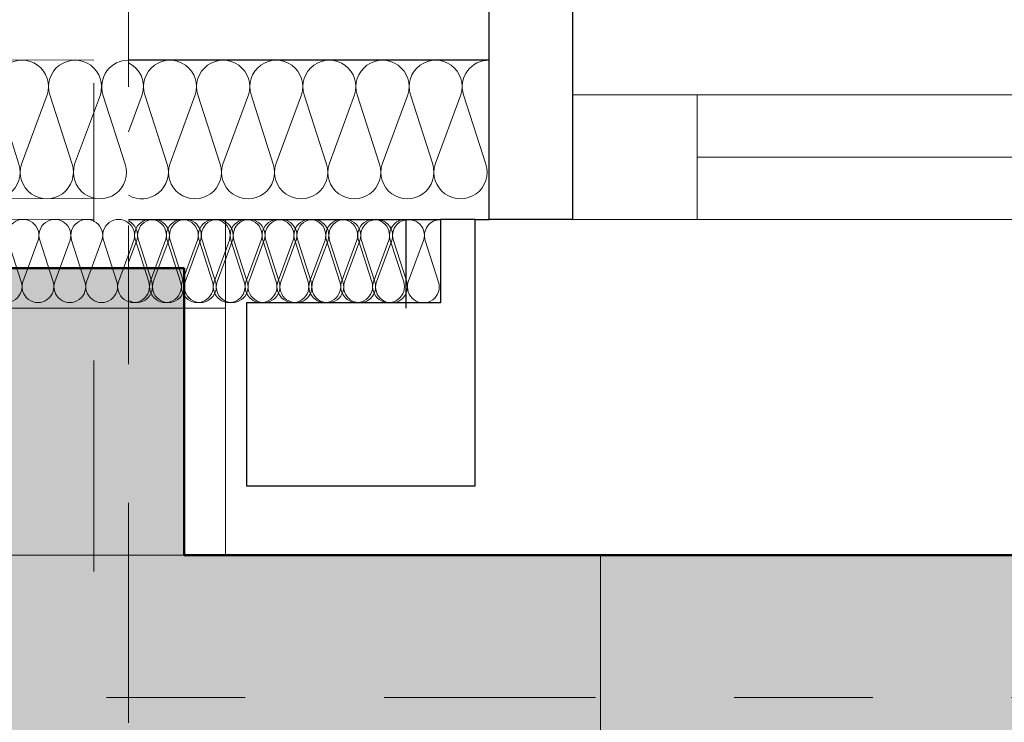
# Model space of a CAD drawing. Header units: metres. Extents: x -180 to 4, y -50 to 6.
# Tile 37 of 44: x -175.499 to -174.79, y -12.415 to -11.908. Entities that reach past the tile are written whole.
import ezdxf

# ---------------------------------------------------------------- set-up
doc = ezdxf.new("R2010")
doc.units = ezdxf.units.M
doc.header["$LTSCALE"] = 0.05
doc.header["$PDMODE"] = 1
doc.header["$PDSIZE"] = -2
for name, pattern in [('ISO-10 Strichpunktlinie', [4.699, 3.048, -0.762, 0.127, -0.762]), ('Linienart-34', [4.233, 2.116, -2.117]), ('Linienart-53', [5.291531, 3.175, -1.058062, 0.352704, -0.705764])]:
    doc.linetypes.add(name, pattern=pattern)
doc.layers.get('0').update_dxf_attribs({"lineweight": 25})
for name, color, linetype, lineweight, true_color in [('30 -33 Aussenwände- 7 Fassade_ Elemente', 7, 'Continuous', 9, 0x00aacc), ('30 -34 Innenwände- 6 Elemente', 7, 'Continuous', 9, 0xff6633), ('30 -36 Dächer- 4 Dachbekleidungen', 7, 'Continuous', 9, 0xccccff), ('70 -72 Beschriftung- 1 Beschriftung allgemein', 7, 'Continuous', 9, 0xff6633), ('70 -72 Beschriftung- 7 Detailverweise Linie', 7, 'Continuous', 9, 0x00dd00), ('70 -75 Raumstempel- 1 Raumstempel', 1, 'Continuous', 50, 0xff0000), ('70 -76 Bemaßung- 2 Allgemein', 7, 'Continuous', 5, 0x6666cc), ('CW-Unsichtbar', 7, 'Continuous', 9, 0x599559)]:
    doc.layers.add(name, color=color, linetype=linetype, lineweight=lineweight, true_color=true_color)
for name, color, linetype, lineweight in [('60- 61 allgemeine Ausstattung- 4 Terrassen', 7, 'Continuous', 9), ('70 -71 Achsen- 1 Gebäudeachsen', 7, 'Linienart-53', 18), ('Keine', 7, 'Continuous', 9)]:
    doc.layers.add(name, color=color, linetype=linetype, lineweight=lineweight)
doc.styles.add('Arial', font='arial.ttf')
doc.dimstyles.new('k+k 1_50', dxfattribs={"dimtxt": 0.160649, "dimasz": 0.05302, "dimexe": 0.05, "dimexo": 0.15, "dimgap": 0.01, "dimtad": 1, "dimdec": 3, "dimtxsty": 'Arial', "dimblk": 'VW_SLASH', "dimblk1": 'VW_SLASH', "dimblk2": 'VW_SLASH', "dimcen": 0, "dimdle": 0.05, "dimadec": 3, "dimazin": 0, "dimtfac": 0.75, "dimtdec": 3, "dimtix": 1, "dimtmove": 0, "dimatfit": 0, "dimldrblk": 'VW_SLASH-1', "dimfxl": 0.125, "dimfxlon": 1, "dimfrac": 2, "dimtolj": 1, "dimarcsym": 0})
doc.dimstyles.new('k+k_klein', dxfattribs={"dimtxt": 0.160649, "dimasz": 0.05302, "dimexe": 0.05, "dimexo": 0.15, "dimgap": 0.005, "dimtad": 1, "dimdec": 3, "dimtxsty": 'Arial', "dimblk": 'VW_SLASH-2', "dimblk1": 'VW_SLASH-2', "dimblk2": 'VW_SLASH-2', "dimcen": 0, "dimdle": 0.025, "dimadec": 3, "dimazin": 0, "dimtfac": 0.75, "dimtdec": 3, "dimtix": 1, "dimtmove": 0, "dimatfit": 0, "dimldrblk": 'VW_FILLEDARROW', "dimfxl": 0.1, "dimfxlon": 1, "dimfrac": 2, "dimtolj": 1, "dimarcsym": 0})

# ---------------------------------------------------------------- blocks, each defined once
blk = doc.blocks.new('Gruppe-621')
at = {"color": 255, "linetype": 'Continuous', "lineweight": 9, "transparency": 33554687}
blk.add_wipeout([(-1.1, 0.035), (-1.1, -0.225), (1.1, -0.225), (1.1, 0.035)], dxfattribs=at).dxf.layer = '30 -33 Aussenwände- 7 Fassade_ Elemente'
at = {"layer": '30 -33 Aussenwände- 7 Fassade_ Elemente', "color": 7, "linetype": 'Continuous', "lineweight": 9, "transparency": 33554687, "flags": 128}
blk.add_lwpolyline([(-1.1, 0.035), (-1.1, -0.225), (1.1, -0.225), (1.1, 0.035)], dxfattribs=at)
blk = doc.blocks.new('Gruppe-622')
at = {"color": 255, "linetype": 'Continuous', "lineweight": 9, "transparency": 33554687}
blk.add_wipeout([(-1.1, 0.125), (-1.1, 0.225), (1.1, 0.225), (1.1, 0.125)], dxfattribs=at).dxf.layer = '30 -33 Aussenwände- 7 Fassade_ Elemente'
at = {"layer": '30 -33 Aussenwände- 7 Fassade_ Elemente', "color": 7, "linetype": 'Continuous', "lineweight": 9, "transparency": 33554687, "flags": 128}
blk.add_lwpolyline([(-1.1, 0.125), (-1.1, 0.225), (1.1, 0.225), (1.1, 0.125)], dxfattribs=at)
blk = doc.blocks.new('Gruppe-623')
at = {"color": 255, "linetype": 'Continuous', "lineweight": 5, "transparency": 33554687}
blk.add_wipeout([(-1.02, 0.1075), (-1.02, 0.125), (1.02, 0.125), (1.02, 0.1075)], dxfattribs=at).dxf.layer = '30 -33 Aussenwände- 7 Fassade_ Elemente'
blk = doc.blocks.new('Gruppe-624')
at = {"layer": '30 -33 Aussenwände- 7 Fassade_ Elemente', "color": 7, "linetype": 'Continuous', "lineweight": 9, "transparency": 33554687}
blk.add_line((-1.02, 0.125), (1.02, 0.125), dxfattribs=at)
at = {"color": 255, "linetype": 'Continuous', "lineweight": 9, "transparency": 33554687}
blk.add_wipeout([(-1.02, 0.125), (1.02, 0.125), (1.02, 0.035), (-1.02, 0.035)], dxfattribs=at).dxf.layer = '30 -33 Aussenwände- 7 Fassade_ Elemente'
at = {"layer": '30 -33 Aussenwände- 7 Fassade_ Elemente', "color": 7, "linetype": 'Continuous', "lineweight": 9, "transparency": 33554687}
blk.add_line((1.02, 0.08), (-1.02, 0.08), dxfattribs=at)
at = {"layer": '30 -33 Aussenwände- 7 Fassade_ Elemente', "color": 7, "linetype": 'Continuous', "lineweight": 9, "transparency": 33554687, "flags": 128}
blk.add_lwpolyline([(-1.02, 0.125), (1.02, 0.125), (1.02, 0.035), (-1.02, 0.035)], close=True, dxfattribs=at)
blk = doc.blocks.new('Gruppe-625')
at = {"color": 255, "linetype": 'Continuous', "lineweight": 9, "transparency": 33554687}
blk.add_wipeout([(1.1, 0.125), (1.02, 0.125), (1.02, 0.035), (1.1, 0.035)], dxfattribs=at).dxf.layer = '30 -33 Aussenwände- 7 Fassade_ Elemente'
at = {"layer": '30 -33 Aussenwände- 7 Fassade_ Elemente', "color": 7, "linetype": 'Continuous', "lineweight": 9, "transparency": 33554687}
for p, q in [((1.02, 0.035), (1.02, 0.125)), ((1.1, 0.035), (1.1, 0.125))]:
    blk.add_line(p, q, dxfattribs=at)
at = {"layer": '30 -33 Aussenwände- 7 Fassade_ Elemente', "color": 7, "linetype": 'Continuous', "lineweight": 9, "transparency": 33554687, "flags": 128}
blk.add_lwpolyline([(1.1, 0.125), (1.02, 0.125), (1.02, 0.035), (1.1, 0.035)], close=True, dxfattribs=at)
blk = doc.blocks.new('Gruppe-626')
at = {"layer": '30 -33 Aussenwände- 7 Fassade_ Elemente', "color": 7, "transparency": 33554687}
for name in ['Gruppe-622', 'Gruppe-621']:
    blk.add_blockref(name, (0, 0), dxfattribs=at)
blk.add_blockref('Gruppe-623', (0, 0), dxfattribs=at)
blk.add_blockref('Gruppe-624', (0, 0), dxfattribs=at)
blk.add_blockref('Gruppe-625', (0, 0), dxfattribs=at)
blk = doc.blocks.new('Fenster (2D)-13')
at = {"layer": 'CW-Unsichtbar', "linetype": 'Continuous', "lineweight": 5, "transparency": 33554687}
blk.add_point((1.1, 0), dxfattribs=at)
at = {"layer": '30 -33 Aussenwände- 7 Fassade_ Elemente', "color": 0, "flags": 1}
for tag in ['instanceID', 'IFC_UUID']:
    blk.add_attdef(tag, (-175.06433, -12.15204), '', height=0.00018, dxfattribs=at)
at = {"layer": '30 -33 Aussenwände- 7 Fassade_ Elemente', "color": 7, "transparency": 33554687}
blk.add_blockref('Gruppe-626', (0, 0), dxfattribs=at)
blk = doc.blocks.new('Gruppe-668')
at = {"color": 255}
blk.add_wipeout([(-172.85267, -12.05204), (-175.076, -12.05204), (-175.076, -11.96204), (-172.85267, -11.96204)], dxfattribs=at).dxf.layer = '30 -33 Aussenwände- 7 Fassade_ Elemente'
at = {"layer": '30 -33 Aussenwände- 7 Fassade_ Elemente', "flags": 128}
blk.add_lwpolyline([(-172.85267, -12.05204), (-175.076, -12.05204), (-175.076, -11.96204), (-172.85267, -11.96204)], close=True, dxfattribs=at)
at = {"color": 255, "lineweight": 18}
blk.add_wipeout([(-175.011, -12.05204), (-175.101, -12.05204), (-175.101, -11.96204), (-175.011, -11.96204)], dxfattribs=at).dxf.layer = '30 -33 Aussenwände- 7 Fassade_ Elemente'
at = {"layer": '30 -33 Aussenwände- 7 Fassade_ Elemente', "lineweight": 18}
blk.add_line((-172.911, -12.00704), (-175.011, -12.00704), dxfattribs=at)
at = {"layer": '30 -33 Aussenwände- 7 Fassade_ Elemente', "lineweight": 18, "flags": 128}
blk.add_lwpolyline([(-175.011, -12.05204), (-175.101, -12.05204), (-175.101, -11.96204), (-175.011, -11.96204)], close=True, dxfattribs=at)
blk = doc.blocks.new('Gruppe-670')
at = {"layer": '30 -33 Aussenwände- 7 Fassade_ Elemente', "lineweight": 9, "transparency": 33554687, "flags": 128}
for points in [[(0.1015, -4.04974, 0.324435), (0.12286, -4.04276, 0.324435), (0.12286, -4.02029, 0.324435), (0.1015, -4.01331), (0.0515, -4.02938, -0.324488), (0.03014, -4.0224, -0.324488), (0.03014, -3.99993, -0.324488), (0.0515, -3.99295), (0.1015, -4.01143, 0.324435), (0.12286, -4.00445, 0.324435), (0.12286, -3.98199, 0.324435), (0.1015, -3.97501), (0.0515, -3.99108, -0.324488), (0.03014, -3.9841, -0.324488), (0.03014, -3.96163, -0.324488), (0.0515, -3.95465), (0.1015, -3.97313, 0.324435), (0.12286, -3.96615, 0.324435), (0.12286, -3.94368, 0.324435), (0.1015, -3.9367), (0.0515, -3.95277, -0.686211), (0.02905, -3.925)], [(0.12456, -3.925, -0.373185), (0.1015, -3.93483), (0.07491, -3.925)], [(0.1015, -4.16464, 1.372583), (0.1015, -4.12822), (0.0515, -4.14429, -1.372995), (0.0515, -4.10786), (0.1015, -4.12634, 1.372583), (0.1015, -4.08991), (0.0515, -4.10598, -1.372995), (0.0515, -4.06956), (0.1015, -4.08804, 1.372583), (0.1015, -4.05161), (0.0515, -4.06768, -1.372995), (0.0515, -4.03125), (0.1015, -4.04974, 1.372583), (0.1015, -4.01331), (0.0515, -4.02938, -1.372995), (0.0515, -3.99295), (0.1015, -4.01143, 1.372583), (0.1015, -3.97501), (0.0515, -3.99108, -1.372995), (0.0515, -3.95465)], [(0.1265, -4.185, 0.513088), (0.1015, -4.16652), (0.0515, -4.18259, -1.372995), (0.0515, -4.14616), (0.1015, -4.16464, 1.372583), (0.1015, -4.12822), (0.0515, -4.14429, -1.372995), (0.0515, -4.10786), (0.1015, -4.12634, 1.372583), (0.1015, -4.08991)]]:
    blk.add_lwpolyline(points, format="xyb", dxfattribs=at)
blk = doc.blocks.new('Gruppe-671')
at = {"layer": '30 -33 Aussenwände- 7 Fassade_ Elemente', "transparency": 33554687}
blk.add_blockref('Gruppe-670', (0, 0), dxfattribs=at)
blk = doc.blocks.new('Dämmung-21')
at = {"layer": '30 -33 Aussenwände- 7 Fassade_ Elemente', "color": 7, "transparency": 33554687}
blk.add_blockref('Gruppe-671', (0, 0), dxfattribs=at)
at = {"layer": '30 -33 Aussenwände- 7 Fassade_ Elemente', "color": 0, "flags": 1}
for tag in ['instanceID', 'prm0_value', 'prm1_value', 'prm2_value', 'prm3_value', 'prm4_value', 'prm5_value', 'prm6_value', 'IFC_UUID', 'prm0_name', 'prm0_type', 'prm2_name', 'prm2_type', 'prm3_name', 'prm3_type', 'prm6_name', 'prm6_type', 'prm1_name', 'prm1_type', 'prm4_name', 'prm4_type', 'prm5_name', 'prm5_type']:
    blk.add_attdef(tag, (-175.421, -12.05929), '', height=0.00018, dxfattribs=at)
blk = doc.blocks.new('Gruppe-673')
at = {"layer": '30 -33 Aussenwände- 7 Fassade_ Elemente', "lineweight": 9, "transparency": 33554687, "flags": 128}
for points in [[(0.07161, -3.99989, 0.324435), (0.08443, -3.99572, 0.324435), (0.08444, -3.98223, 0.324435), (0.07163, -3.97804), (0.04162, -3.98766, -0.324488), (0.02881, -3.98346, -0.324488), (0.02882, -3.96998, -0.324488), (0.04164, -3.9658), (0.07163, -3.97691, 0.324435), (0.08445, -3.97273, 0.324435), (0.08446, -3.95925, 0.324435), (0.07165, -3.95506), (0.04164, -3.96467, -0.324488), (0.02883, -3.96048, -0.324488), (0.02884, -3.94699, -0.324488), (0.04166, -3.94282), (0.07165, -3.95393, 0.324435), (0.08447, -3.94975, 0.324435), (0.08448, -3.93627, 0.324435), (0.07167, -3.93207), (0.04166, -3.94169, -0.688254), (0.02823, -3.92496)], [(0.08554, -3.92501, -0.374705), (0.07167, -3.93095), (0.05557, -3.92498)], [(0.07151, -4.13778, 1.372583), (0.07153, -4.11593), (0.04152, -4.12554, -1.372995), (0.04154, -4.10369), (0.07153, -4.1148, 1.372583), (0.07154, -4.09294), (0.04154, -4.10256, -1.372995), (0.04155, -4.08071), (0.07154, -4.09182, 1.372583), (0.07156, -4.06996), (0.04155, -4.07958, -1.372995), (0.04157, -4.05773), (0.07156, -4.06884, 1.372583), (0.07158, -4.04698), (0.04157, -4.0566, -1.372995), (0.04159, -4.03474), (0.07158, -4.04586, 1.372583), (0.0716, -4.024), (0.04159, -4.03362, -1.372995), (0.04161, -4.01176), (0.0716, -4.02287, 1.372583), (0.07161, -4.00102), (0.04161, -4.01064, -1.372995), (0.04162, -3.98878), (0.07161, -3.99989, 1.372583), (0.07163, -3.97804), (0.04162, -3.98766, -1.372995), (0.04164, -3.9658), (0.07163, -3.97691, 1.372583), (0.07165, -3.95506), (0.04164, -3.96467, -1.372995), (0.04166, -3.94282)], [(0.0865, -4.15001, 0.513088), (0.07151, -4.13891), (0.0415, -4.14853, -1.372995), (0.04152, -4.12667), (0.07151, -4.13778, 1.372583), (0.07153, -4.11593), (0.04152, -4.12554, -1.372995), (0.04154, -4.10369), (0.07153, -4.1148, 1.372583), (0.07154, -4.09294)]]:
    blk.add_lwpolyline(points, format="xyb", dxfattribs=at)
blk = doc.blocks.new('Gruppe-674')
at = {"layer": '30 -33 Aussenwände- 7 Fassade_ Elemente', "transparency": 33554687}
blk.add_blockref('Gruppe-673', (0, 0), dxfattribs=at)
blk = doc.blocks.new('Dämmung-22')
at = {"layer": '30 -33 Aussenwände- 7 Fassade_ Elemente', "color": 7, "transparency": 33554687}
blk.add_blockref('Gruppe-674', (0, 0), dxfattribs=at)
at = {"layer": '30 -33 Aussenwände- 7 Fassade_ Elemente', "color": 0, "flags": 1}
for tag in ['prm0_value', 'prm1_value', 'prm2_value', 'prm3_value', 'prm4_value', 'prm5_value', 'prm6_value', 'instanceID', 'prm0_name', 'prm0_type', 'prm2_name', 'prm2_type', 'prm3_name', 'prm3_type', 'prm6_name', 'prm6_type', 'prm1_name', 'prm1_type', 'prm4_name', 'prm4_type', 'prm5_name', 'prm5_type', 'IFC_UUID']:
    blk.add_attdef(tag, (-175.42104, -12.12549), '', height=0.00018, dxfattribs=at)
blk = doc.blocks.new('Gruppe-681')
at = {"layer": '30 -33 Aussenwände- 7 Fassade_ Elemente', "rotation": 180}
blk.add_blockref('Fenster (2D)-13', (-173.96433, -11.92704), dxfattribs=at)
at = {"color": 255}
blk.add_wipeout([(-167.821, -12.29404), (-175.421, -12.29404), (-175.421, -11.49704), (-167.821, -11.49704)], dxfattribs=at).dxf.layer = '30 -33 Aussenwände- 7 Fassade_ Elemente'
blk.add_wipeout([(-168.081, -12.05204), (-168.081, -11.49704), (-175.161, -11.49704), (-175.161, -12.05204), (-175.351, -12.05204), (-175.351, -12.29404), (-167.891, -12.29404), (-167.891, -12.05204)], dxfattribs=at).dxf.layer = '30 -33 Aussenwände- 7 Fassade_ Elemente'
at = {"layer": '30 -33 Aussenwände- 7 Fassade_ Elemente', "flags": 128}
blk.add_lwpolyline([(-175.161, -11.49704), (-175.161, -12.05204), (-175.351, -12.05204), (-175.351, -12.29404)], dxfattribs=at)
at = {"layer": '30 -33 Aussenwände- 7 Fassade_ Elemente', "color": 7}
blk.add_blockref('Gruppe-668', (0, 0), dxfattribs=at)
at = {"color": 255, "lineweight": 25}
blk.add_wipeout([(-175.161, -11.71204), (-175.101, -11.71204), (-175.101, -12.05204), (-175.161, -12.05204)], dxfattribs=at).dxf.layer = '30 -33 Aussenwände- 7 Fassade_ Elemente'
at = {"layer": '30 -33 Aussenwände- 7 Fassade_ Elemente', "lineweight": 25, "flags": 128}
blk.add_lwpolyline([(-175.161, -11.71204), (-175.101, -11.71204), (-175.101, -12.05204), (-175.161, -12.05204)], close=True, dxfattribs=at)
at = {"color": 255, "lineweight": 25}
blk.add_wipeout([(-175.421, -12.05204), (-175.161, -12.05204), (-175.161, -11.93704), (-175.421, -11.93704)], dxfattribs=at).dxf.layer = '30 -33 Aussenwände- 7 Fassade_ Elemente'
at = {"layer": '30 -33 Aussenwände- 7 Fassade_ Elemente', "lineweight": 25, "flags": 128}
blk.add_lwpolyline([(-175.421, -12.05204), (-175.161, -12.05204), (-175.161, -11.93704), (-175.421, -11.93704)], dxfattribs=at)
at = {"layer": '30 -33 Aussenwände- 7 Fassade_ Elemente', "rotation": 90}
blk.add_blockref('Dämmung-21', (-179.346, -12.06354), dxfattribs=at)
at = {"color": 255, "lineweight": 25}
blk.add_wipeout([(-175.196, -12.05204), (-175.196, -12.11204), (-175.336, -12.11204), (-175.336, -12.24404), (-175.171, -12.24404), (-175.171, -12.05204)], dxfattribs=at).dxf.layer = '30 -33 Aussenwände- 7 Fassade_ Elemente'
at = {"layer": '30 -33 Aussenwände- 7 Fassade_ Elemente', "lineweight": 25, "flags": 128}
blk.add_lwpolyline([(-175.196, -12.05204), (-175.196, -12.11204), (-175.336, -12.11204), (-175.336, -12.24404), (-175.171, -12.24404), (-175.171, -12.05204)], close=True, dxfattribs=at)
at = {"layer": '30 -33 Aussenwände- 7 Fassade_ Elemente', "rotation": 90}
blk.add_blockref('Dämmung-22', (-179.346, -12.13856), dxfattribs=at)
blk = doc.blocks.new('Gruppe-686')
at = {"layer": '30 -33 Aussenwände- 7 Fassade_ Elemente', "lineweight": 9, "transparency": 33554687, "flags": 128}
for points in [[(0.10156, -4.06541, 0.324435), (0.12292, -4.05844, 0.324435), (0.12293, -4.03598, 0.324435), (0.10158, -4.02898), (0.05157, -4.04501, -0.324488), (0.03021, -4.03802, -0.324488), (0.03023, -4.01554, -0.324488), (0.0516, -4.00858), (0.10158, -4.0271, 0.324435), (0.12295, -4.02014, 0.324435), (0.12296, -3.99767, 0.324435), (0.10161, -3.99068), (0.0516, -4.00671, -0.324488), (0.03024, -3.99971, -0.324488), (0.03026, -3.97724, -0.324488), (0.05163, -3.97028), (0.10161, -3.9888, 0.324435), (0.12297, -3.98184, 0.324435), (0.12299, -3.95937, 0.324435), (0.10164, -3.95237), (0.05163, -3.9684, -0.324488), (0.03027, -3.96141, -0.324488), (0.03029, -3.93894, -0.324488), (0.05166, -3.93198), (0.10164, -3.9505, 0.695025), (0.12387, -3.92235)], [(0.07597, -3.92231), (0.05166, -3.9301, -0.339144), (0.02973, -3.92227)], [(0.1015, -4.14201, 1.372583), (0.10152, -4.10558), (0.05151, -4.12162, -1.372995), (0.05154, -4.08519), (0.10153, -4.10371, 1.372583), (0.10155, -4.06728), (0.05154, -4.08331, -1.372995), (0.05157, -4.04689), (0.10156, -4.06541, 1.372583), (0.10158, -4.02898), (0.05157, -4.04501, -1.372995), (0.0516, -4.00858), (0.10158, -4.0271, 1.372583), (0.10161, -3.99068), (0.0516, -4.00671, -1.372995), (0.05163, -3.97028)], [(0.12648, -4.16239, 0.513088), (0.10149, -4.14389), (0.05148, -4.15992, -1.372995), (0.05151, -4.12349), (0.1015, -4.14201, 1.372583), (0.10152, -4.10558), (0.05151, -4.12162, -1.372995), (0.05154, -4.08519), (0.10153, -4.10371, 1.372583), (0.10155, -4.06728)]]:
    blk.add_lwpolyline(points, format="xyb", dxfattribs=at)
blk = doc.blocks.new('Gruppe-687')
at = {"layer": '30 -33 Aussenwände- 7 Fassade_ Elemente', "transparency": 33554687}
blk.add_blockref('Gruppe-686', (0, 0), dxfattribs=at)
blk = doc.blocks.new('Dämmung-26')
at = {"layer": '30 -33 Aussenwände- 7 Fassade_ Elemente', "color": 7, "transparency": 33554687}
blk.add_blockref('Gruppe-687', (0, 0), dxfattribs=at)
at = {"layer": '30 -33 Aussenwände- 7 Fassade_ Elemente', "color": 0, "flags": 1}
for tag in ['instanceID', 'prm0_value', 'prm1_value', 'prm2_value', 'prm3_value', 'prm4_value', 'prm5_value', 'prm6_value', 'IFC_UUID', 'prm0_name', 'prm0_type', 'prm1_name', 'prm1_type', 'prm2_name', 'prm2_type', 'prm3_name', 'prm3_type', 'prm4_name', 'prm4_type', 'prm5_name', 'prm5_type', 'prm6_name', 'prm6_type']:
    blk.add_attdef(tag, (-175.66108, -12.04147), '', height=0.00018, dxfattribs=at)
blk = doc.blocks.new('Gruppe-692')
at = {"layer": '30 -33 Aussenwände- 7 Fassade_ Elemente', "lineweight": 9, "transparency": 33554687, "flags": 128}
for points in [[(0.0715, -3.75641, 0.324435), (0.08431, -3.75223, 0.324435), (0.08431, -3.73875, 0.324435), (0.0715, -3.73456), (0.0415, -3.7442, -0.324488), (0.02868, -3.74001, -0.324488), (0.02868, -3.72653, -0.324488), (0.0415, -3.72234), (0.0715, -3.73343, 0.324435), (0.08431, -3.72925, 0.324435), (0.08431, -3.71576, 0.324435), (0.0715, -3.71158), (0.0415, -3.72122, -0.324488), (0.02868, -3.71703, -0.324488), (0.02868, -3.70355, -0.324488), (0.0415, -3.69936), (0.0715, -3.71045, 0.324435), (0.08431, -3.70626, 0.324435), (0.08431, -3.69278, 0.324435), (0.0715, -3.6886), (0.0415, -3.69824, -0.657726), (0.02761, -3.68237)], [(0.08491, -3.68237, -0.350876), (0.0715, -3.68747), (0.05771, -3.68237)], [(0.0715, -4.28499, 1.372583), (0.0715, -4.26314), (0.0415, -4.27278, -1.372995), (0.0415, -4.25092), (0.0715, -4.26201, 1.372583), (0.0715, -4.24015), (0.0415, -4.2498, -1.372995), (0.0415, -4.22794), (0.0715, -4.23903, 1.372583), (0.0715, -4.21717), (0.0415, -4.22681, -1.372995), (0.0415, -4.20496), (0.0715, -4.21605, 1.372583), (0.0715, -4.19419), (0.0415, -4.20383, -1.372995), (0.0415, -4.18198), (0.0715, -4.19307, 1.372583), (0.0715, -4.17121), (0.0415, -4.18085, -1.372995), (0.0415, -4.15899), (0.0715, -4.17008, 1.372583), (0.0715, -4.14823), (0.0415, -4.15787, -1.372995), (0.0415, -4.13601), (0.0715, -4.1471, 1.372583), (0.0715, -4.12525), (0.0415, -4.13489, -1.372995), (0.0415, -4.11303), (0.0715, -4.12412, 1.372583), (0.0715, -4.10226), (0.0415, -4.11191, -1.372995), (0.0415, -4.09005), (0.0715, -4.10114, 1.372583), (0.0715, -4.07928), (0.0415, -4.08892, -1.372995), (0.0415, -4.06707), (0.0715, -4.07816, 1.372583), (0.0715, -4.0563), (0.0415, -4.06594, -1.372995), (0.0415, -4.04409), (0.0715, -4.05518, 1.372583), (0.0715, -4.03332), (0.0415, -4.04296, -1.372995), (0.0415, -4.0211), (0.0715, -4.03219, 1.372583), (0.0715, -4.01034), (0.0415, -4.01998, -1.372995), (0.0415, -3.99812), (0.0715, -4.00921, 1.372583), (0.0715, -3.98736), (0.0415, -3.997, -1.372995), (0.0415, -3.97514), (0.0715, -3.98623, 1.372583), (0.0715, -3.96437), (0.0415, -3.97402, -1.372995), (0.0415, -3.95216), (0.0715, -3.96325, 1.372583), (0.0715, -3.94139), (0.0415, -3.95103, -1.372995), (0.0415, -3.92918), (0.0715, -3.94027, 1.372583), (0.0715, -3.91841), (0.0415, -3.92805, -1.372995), (0.0415, -3.9062), (0.0715, -3.91729, 1.372583), (0.0715, -3.89543), (0.0415, -3.90507, -1.372995), (0.0415, -3.88321), (0.0715, -3.8943, 1.372583), (0.0715, -3.87245), (0.0415, -3.88209, -1.372995), (0.0415, -3.86023), (0.0715, -3.87132, 1.372583), (0.0715, -3.84947), (0.0415, -3.85911, -1.372995), (0.0415, -3.83725), (0.0715, -3.84834, 1.372583), (0.0715, -3.82648), (0.0415, -3.83613, -1.372995), (0.0415, -3.81427), (0.0715, -3.82536, 1.372583), (0.0715, -3.8035), (0.0415, -3.81314, -1.372995), (0.0415, -3.79129), (0.0715, -3.80238, 1.372583), (0.0715, -3.78052), (0.0415, -3.79016, -1.372995), (0.0415, -3.76831), (0.0715, -3.7794, 1.372583), (0.0715, -3.75754), (0.0415, -3.76718, -1.372995), (0.0415, -3.74532), (0.0715, -3.75641, 1.372583), (0.0715, -3.73456), (0.0415, -3.7442, -1.372995), (0.0415, -3.72234), (0.0715, -3.73343, 1.372583), (0.0715, -3.71158), (0.0415, -3.72122, -1.372995), (0.0415, -3.69936)], [(0.0865, -4.2972, 0.513088), (0.0715, -4.28612), (0.0415, -4.29576, -1.372995), (0.0415, -4.2739), (0.0715, -4.28499, 1.372583), (0.0715, -4.26314), (0.0415, -4.27278, -1.372995), (0.0415, -4.25092), (0.0715, -4.26201, 1.372583), (0.0715, -4.24015)]]:
    blk.add_lwpolyline(points, format="xyb", dxfattribs=at)
blk = doc.blocks.new('Gruppe-693')
at = {"layer": '30 -33 Aussenwände- 7 Fassade_ Elemente', "transparency": 33554687}
blk.add_blockref('Gruppe-692', (0, 0), dxfattribs=at)
blk = doc.blocks.new('Dämmung-28')
at = {"layer": '30 -33 Aussenwände- 7 Fassade_ Elemente', "color": 7, "transparency": 33554687}
blk.add_blockref('Gruppe-693', (0, 0), dxfattribs=at)
at = {"layer": '30 -33 Aussenwände- 7 Fassade_ Elemente', "color": 0, "flags": 1}
for tag in ['instanceID', 'prm0_value', 'prm1_value', 'prm2_value', 'prm3_value', 'prm4_value', 'prm5_value', 'prm6_value', 'prm0_name', 'prm0_type', 'prm1_name', 'prm1_type', 'prm2_name', 'prm2_type', 'prm3_name', 'prm3_type', 'prm4_name', 'prm4_type', 'prm5_name', 'prm5_type', 'prm6_name', 'prm6_type', 'IFC_UUID']:
    blk.add_attdef(tag, (-175.836, -12.12221), '', height=0.00018, dxfattribs=at)
blk = doc.blocks.new('Gruppe-694')
at = {"layer": '30 -33 Aussenwände- 7 Fassade_ Elemente', "lineweight": 25}
blk.add_line((-175.22116, -12.05188), (-175.22116, -12.11588), dxfattribs=at)
at = {"layer": '30 -33 Aussenwände- 7 Fassade_ Elemente', "lineweight": 9}
blk.add_line((-175.351, -12.11604), (-175.84, -12.11604), dxfattribs=at)
at = {"layer": '30 -33 Aussenwände- 7 Fassade_ Elemente', "lineweight": 9, "flags": 128}
for points in [[(-175.44609, -12.05204), (-175.776, -12.05179), (-175.776, -11.69704)], [(-175.44608, -12.03704), (-175.761, -12.0368), (-175.761, -11.69704)], [(-175.446, -11.93704), (-175.661, -11.93688), (-175.661, -11.69704)]]:
    blk.add_lwpolyline(points, dxfattribs=at)
at = {"layer": '30 -33 Aussenwände- 7 Fassade_ Elemente', "rotation": 90}
for name, p in [('Dämmung-26', (-179.58335, -12.06354)), ('Dämmung-28', (-179.51837, -12.13838))]:
    blk.add_blockref(name, p, dxfattribs=at)
blk = doc.blocks.new('Gruppe-6674')
at = {"color": 255}
blk.add_wipeout([(-175.826, -12.11704), (-175.826, -31.60204), (-163.67827, -31.60204), (-163.67827, -37.20704), (-163.781, -37.20704), (-163.781, -37.29704), (-163.58827, -37.29704), (-163.58827, -31.51204), (-175.736, -31.51204), (-175.736, -12.11704)], dxfattribs=at).dxf.layer = '30 -34 Innenwände- 6 Elemente'
blk = doc.blocks.new('Gruppe-6675')
at = {"color": 255}
blk.add_wipeout([(-175.676, -12.11704), (-175.676, -31.45204), (-163.52827, -31.45204), (-163.52827, -37.35704), (-163.781, -37.35704), (-163.781, -37.39704), (-163.48827, -37.39704), (-163.48827, -31.41204), (-175.636, -31.41204), (-175.636, -12.11704)], dxfattribs=at).dxf.layer = '30 -34 Innenwände- 6 Elemente'
blk = doc.blocks.new('Gruppe-6676')
at = {"layer": '30 -34 Innenwände- 6 Elemente', "color": 7, "transparency": 33554687}
blk.add_blockref('Gruppe-6674', (0, 0), dxfattribs=at)
blk.add_blockref('Gruppe-6675', (0, 0), dxfattribs=at)
blk = doc.blocks.new('Gruppe-6677')
at = {"layer": '30 -34 Innenwände- 6 Elemente', "color": 7, "transparency": 33554687}
blk.add_blockref('Gruppe-6676', (0, 0), dxfattribs=at)
at = {"layer": '30 -34 Innenwände- 6 Elemente', "color": 0, "flags": 1}
for tag in ['instanceID', 'IFC_UUID']:
    blk.add_attdef(tag, (-175.826, -37.39704), '', height=0.00018, dxfattribs=at)
blk = doc.blocks.new('_02-OG2_Tragwerk (2D)')
at = {"layer": '30 -33 Aussenwände- 7 Fassade_ Elemente', "color": 7}
blk.add_blockref('Gruppe-681', (0, 0), dxfattribs=at)
blk.add_blockref('Gruppe-694', (0, 0), dxfattribs=at)
at = {"layer": '30 -34 Innenwände- 6 Elemente'}
blk.add_blockref('Gruppe-6677', (0, 0), dxfattribs=at)
blk = doc.blocks.new('Gruppe-8397')
at = {"layer": '60- 61 allgemeine Ausstattung- 4 Terrassen', "linetype": 'Continuous', "lineweight": 9, "transparency": 33554534}
h = blk.add_hatch(dxfattribs=at)
h.set_pattern_fill('Platte 60_60 SRF', style=0, pattern_type=2)
h.set_pattern_definition([(90, (-168.481, -14.65704), (-0.6, 7e-17), []), (0, (-168.481, -14.65704), (0, 0.6), [])])
h.paths.add_polyline_path([(-175.67599996, -12.29404198), (-160.12099996, -12.29404198), (-160.12099996, -31.45204198), (-175.67599996, -31.45204198)])
at = {"layer": '60- 61 allgemeine Ausstattung- 4 Terrassen', "color": 252, "linetype": 'Continuous', "lineweight": 9, "true_color": 0x888888, "flags": 128}
blk.add_lwpolyline([(-175.67599996, -12.29404198), (-160.12099996, -12.29404198), (-160.12099996, -31.45204198), (-175.67599996, -31.45204198)], close=True, dxfattribs=at)
at = {"color": 255}
blk.add_wipeout([(-163.48826764, -31.41204198), (-175.63599996, -31.41204198), (-175.63599996, -12.11704198), (-175.67599996, -12.11704198), (-175.67599996, -31.45204198), (-163.48826764, -31.45204198)], dxfattribs=at).dxf.layer = '30 -36 Dächer- 4 Dachbekleidungen'
blk.add_wipeout([(-175.82599996, -12.11704198), (-175.82599996, -31.60204198), (-163.58826764, -31.60204198), (-163.58826764, -31.51204198), (-175.73599996, -31.51204198), (-175.73599996, -12.11704198)], dxfattribs=at).dxf.layer = '30 -36 Dächer- 4 Dachbekleidungen'
blk = doc.blocks.new('_OG2_2D (2D)')
at = {"layer": '70 -75 Raumstempel- 1 Raumstempel', "linetype": 'Continuous', "lineweight": 0, "true_color": 0xff0000}
blk.add_hatch(color=1, dxfattribs=at).paths.add_polyline_path([(-175.81099996, -12.08704198), (-175.81099996, -31.58704198), (-163.49099996, -31.58704198), (-163.49099996, -37.18704198), (-163.78099996, -37.18704198), (-163.78099996, -39.40704198), (-160.81799996, -39.40704198), (-160.81799996, -31.58704198), (-160.22099996, -31.58704198), (-160.22099996, -12.29404198), (-175.38099996, -12.29404198), (-175.38099996, -12.08704198)])
at = {"layer": '70 -75 Raumstempel- 1 Raumstempel', "flags": 128}
blk.add_lwpolyline([(-175.81099996, -12.08704198), (-175.81099996, -31.58704198), (-163.49099996, -31.58704198), (-163.49099996, -37.18704198), (-163.78099996, -37.18704198), (-163.78099996, -39.40704198), (-160.81799996, -39.40704198), (-160.81799996, -31.58704198), (-160.22099996, -31.58704198), (-160.22099996, -12.29404198), (-175.38099996, -12.29404198), (-175.38099996, -12.08704198)], close=True, dxfattribs=at)
at = {"layer": '70 -72 Beschriftung- 1 Beschriftung allgemein', "color": 7}
blk.add_blockref('Gruppe-8397', (0, 0), dxfattribs=at)
at = {"layer": '30 -33 Aussenwände- 7 Fassade_ Elemente', "linetype": 'Linienart-34', "lineweight": 9}
blk.add_line((-175.37099996, -12.29404198), (-167.87099996, -12.29404198), dxfattribs=at)
at = {"layer": '70 -72 Beschriftung- 7 Detailverweise Linie', "linetype": 'ISO-10 Strichpunktlinie', "flags": 128}
blk.add_lwpolyline([(-167.84599996, -12.39680172), (-175.44599996, -12.39680172), (-175.44599996, -11.59389833), (-167.84599996, -11.59389833)], close=True, dxfattribs=at)
blk = doc.blocks.new('VW_SLASH')
at = {"color": 0, "linetype": 'ByBlock', "lineweight": -2, "transparency": 16777216}
blk.add_line((0.943, 0), (-1, 0), dxfattribs=at)
at = {"color": 0, "lineweight": 20, "transparency": 16777216, "flags": 128}
blk.add_lwpolyline([(0.5, 0.5), (-0.5, -0.5)], dxfattribs=at)
blk = doc.blocks.new('*D10595')
at = {"layer": '70 -76 Bemaßung- 2 Allgemein', "color": 0, "lineweight": -2}
for p, q in [((-176.643, -11.71204), (-176.818, -11.71204)), ((-176.768, -12.24102), (-176.768, -11.76506)), ((-176.643, -12.29404), (-176.818, -12.29404))]:
    blk.add_line(p, q, dxfattribs=at)
at = {"layer": 'Defpoints', "color": 0}
for p in [(-176.768, -11.71204), (-175.101, -11.71204), (-175.381, -12.29404)]:
    blk.add_point(p, dxfattribs=at)
at = {"layer": '70 -76 Bemaßung- 2 Allgemein', "color": 0, "lineweight": -2, "xscale": 0.05302001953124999, "yscale": 0.05302001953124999, "zscale": 0.05302001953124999}
for p, rotation in [((-176.768, -11.71204), 90), ((-176.768, -12.29404), 270)]:
    blk.add_blockref('VW_SLASH', p, dxfattribs=dict(at, rotation=rotation))
at = {"layer": '70 -76 Bemaßung- 2 Allgemein', "color": 0, "insert": (-176.84618, -12.00304), "char_height": 0.1006887, "attachment_point": 5, "rotation": 90, "style": 'Arial'}
blk.add_mtext('\\A1;58\\S2^ ;', dxfattribs=at)
blk = doc.blocks.new('VW_SLASH-1')
at = {"color": 0, "linetype": 'ByBlock', "lineweight": -2, "transparency": 16777216}
blk.add_line((0.943, 0), (-1, 0), dxfattribs=at)
at = {"color": 0, "lineweight": 5, "transparency": 16777216, "flags": 128}
blk.add_lwpolyline([(0.5, 0.5), (-0.5, -0.5)], dxfattribs=at)
blk = doc.blocks.new('*D10734')
at = {"layer": '70 -76 Bemaßung- 2 Allgemein', "color": 0, "lineweight": -2}
for p, q in [((-178.143, -11.69704), (-178.318, -11.69704)), ((-178.268, -12.24102), (-178.268, -11.75006)), ((-178.143, -12.29404), (-178.318, -12.29404))]:
    blk.add_line(p, q, dxfattribs=at)
at = {"layer": 'Defpoints', "color": 0}
for p in [(-178.268, -11.69704), (-177.768, -11.69704), (-175.371, -12.29404)]:
    blk.add_point(p, dxfattribs=at)
at = {"layer": '70 -76 Bemaßung- 2 Allgemein', "color": 0, "lineweight": -2, "xscale": 0.05302001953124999, "yscale": 0.05302001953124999, "zscale": 0.05302001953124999}
for p, rotation in [((-178.268, -11.69704), 90), ((-178.268, -12.29404), 270)]:
    blk.add_blockref('VW_SLASH', p, dxfattribs=dict(at, rotation=rotation))
at = {"layer": '70 -76 Bemaßung- 2 Allgemein', "color": 0, "insert": (-178.34533, -11.99554), "char_height": 0.1006887, "attachment_point": 5, "rotation": 90, "style": 'Arial'}
blk.add_mtext('\\A1;59\\S7^ ;', dxfattribs=at)
blk = doc.blocks.new('*D10735')
at = {"layer": '70 -76 Bemaßung- 2 Allgemein', "color": 0, "lineweight": -2}
for p, q in [((-178.143, -12.29404), (-178.318, -12.29404)), ((-178.268, -31.14402), (-178.268, -12.34706)), ((-178.143, -31.19704), (-178.318, -31.19704))]:
    blk.add_line(p, q, dxfattribs=at)
at = {"layer": 'Defpoints', "color": 0}
for p in [(-178.268, -12.29404), (-175.371, -12.29404), (-177.768, -31.19704)]:
    blk.add_point(p, dxfattribs=at)
at = {"layer": '70 -76 Bemaßung- 2 Allgemein', "color": 0, "lineweight": -2, "xscale": 0.05302001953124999, "yscale": 0.05302001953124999, "zscale": 0.05302001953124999}
for p, rotation in [((-178.268, -12.29404), 90), ((-178.268, -31.19704), 270)]:
    blk.add_blockref('VW_SLASH', p, dxfattribs=dict(at, rotation=rotation))
at = {"layer": '70 -76 Bemaßung- 2 Allgemein', "color": 0, "insert": (-178.3561, -21.74554), "char_height": 0.1006887, "attachment_point": 5, "rotation": 90, "style": 'Arial'}
blk.add_mtext('\\A1;18,90\\S3^ ;', dxfattribs=at)
blk = doc.blocks.new('*D11033')
at = {"layer": '70 -76 Bemaßung- 2 Allgemein', "color": 0, "lineweight": -2}
for p, q in [((-177.768, -12.06302), (-177.768, -12.01)), ((-177.643, -12.11604), (-177.818, -12.11604)), ((-177.768, -12.29404), (-177.768, -12.11604)), ((-177.643, -12.29404), (-177.818, -12.29404)), ((-177.768, -12.34706), (-177.768, -12.40008))]:
    blk.add_line(p, q, dxfattribs=at)
at = {"layer": 'Defpoints', "color": 0}
for p in [(-177.768, -12.11604), (-175.84, -12.11604), (-175.371, -12.29404)]:
    blk.add_point(p, dxfattribs=at)
at = {"layer": '70 -76 Bemaßung- 2 Allgemein', "color": 0, "lineweight": -2, "xscale": 0.05302001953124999, "yscale": 0.05302001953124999, "zscale": 0.05302001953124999}
for p, rotation in [((-177.768, -12.11604), 270), ((-177.768, -12.29404), 90)]:
    blk.add_blockref('VW_SLASH', p, dxfattribs=dict(at, rotation=rotation))
at = {"layer": '70 -76 Bemaßung- 2 Allgemein', "color": 0, "insert": (-177.85896, -12.40301), "char_height": 0.1006887, "attachment_point": 5, "rotation": 90, "style": 'Arial'}
blk.add_mtext('\\A1;17\\S8^ ;', dxfattribs=at)
blk = doc.blocks.new('VW_SLASH-2')
at = {"color": 0, "linetype": 'ByBlock', "lineweight": -2, "transparency": 16777216}
blk.add_line((0.472, 0), (-1, 0), dxfattribs=at)
at = {"color": 0, "lineweight": 5, "transparency": 16777216, "flags": 128}
blk.add_lwpolyline([(0.5, 0.5), (-0.5, -0.5)], dxfattribs=at)
blk = doc.blocks.new('*D11379')
at = {"layer": '70 -76 Bemaßung- 2 Allgemein', "color": 0, "lineweight": -2}
for p, q in [((-175.351, -13.94404), (-175.351, -14.09404)), ((-175.47402, -14.04404), (-175.52704, -14.04404)), ((-175.351, -14.04404), (-175.421, -14.04404)), ((-175.29798, -14.04404), (-175.24496, -14.04404)), ((-175.421, -14.19404), (-175.421, -14.09404))]:
    blk.add_line(p, q, dxfattribs=at)
at = {"layer": 'Defpoints', "color": 0}
for p in [(-175.351, -12.29404), (-175.421, -14.04404), (-175.421, -14.04404)]:
    blk.add_point(p, dxfattribs=at)
at = {"layer": '70 -76 Bemaßung- 2 Allgemein', "color": 0, "lineweight": -2, "xscale": 0.05302001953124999, "yscale": 0.05302001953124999, "zscale": 0.05302001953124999}
blk.add_blockref('VW_SLASH-2', (-175.421, -14.04404), dxfattribs=at)
at = {"layer": '70 -76 Bemaßung- 2 Allgemein', "color": 0, "lineweight": -2, "xscale": 0.05302001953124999, "yscale": 0.05302001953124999, "zscale": 0.05302001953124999, "rotation": 180}
blk.add_blockref('VW_SLASH-2', (-175.351, -14.04404), dxfattribs=at)
at = {"layer": '70 -76 Bemaßung- 2 Allgemein', "color": 0, "insert": (-175.386, -14.25257), "char_height": 0.100689, "attachment_point": 5, "style": 'Arial'}
blk.add_mtext('\\A1;7', dxfattribs=at)
blk = doc.blocks.new('VW_FILLEDARROW')
at = {"linetype": 'Continuous', "lineweight": 0, "transparency": 16777216}
blk.add_hatch(color=0, dxfattribs=at).paths.add_polyline_path([(-2.829, 0.758), (0, 0), (-2.829, -0.758)])
at = {"color": 0, "lineweight": 5, "transparency": 16777216, "flags": 128}
blk.add_lwpolyline([(-2.829, 0.758), (0, 0), (-2.829, -0.758)], close=True, dxfattribs=at)
blk = doc.blocks.new('*D11380')
at = {"layer": '70 -76 Bemaßung- 2 Allgemein', "color": 0, "lineweight": -2}
for p, q in [((-175.351, -13.94404), (-175.351, -14.09404)), ((-175.136, -13.94404), (-175.136, -14.09404)), ((-175.40402, -14.04404), (-175.45704, -14.04404)), ((-175.136, -14.04404), (-175.351, -14.04404)), ((-175.08298, -14.04404), (-175.02996, -14.04404))]:
    blk.add_line(p, q, dxfattribs=at)
at = {"layer": 'Defpoints', "color": 0}
for p in [(-175.136, -11.79704), (-175.351, -12.29404), (-175.351, -14.04404)]:
    blk.add_point(p, dxfattribs=at)
at = {"layer": '70 -76 Bemaßung- 2 Allgemein', "color": 0, "lineweight": -2, "xscale": 0.05302001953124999, "yscale": 0.05302001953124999, "zscale": 0.05302001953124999}
blk.add_blockref('VW_SLASH-2', (-175.351, -14.04404), dxfattribs=at)
at = {"layer": '70 -76 Bemaßung- 2 Allgemein', "color": 0, "lineweight": -2, "xscale": 0.05302001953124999, "yscale": 0.05302001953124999, "zscale": 0.05302001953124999, "rotation": 180}
blk.add_blockref('VW_SLASH-2', (-175.136, -14.04404), dxfattribs=at)
at = {"layer": '70 -76 Bemaßung- 2 Allgemein', "color": 0, "insert": (-174.9928, -13.95308), "char_height": 0.1006887, "attachment_point": 5, "style": 'Arial'}
blk.add_mtext('\\A1;21\\S5^ ;', dxfattribs=at)
blk = doc.blocks.new('_Achsen (3D)')
at = {"layer": '70 -71 Achsen- 1 Gebäudeachsen', "transparency": 33554687}
blk.add_line((-175.421, 3.79996), (-175.421, -46.17204), dxfattribs=at)
blk = doc.blocks.new('Gruppe-9765')
at = {"layer": '70 -76 Bemaßung- 2 Allgemein'}
dim = blk.add_linear_dim(base=(-176.768, -11.71204), p1=(-175.381, -12.29404), p2=(-175.101, -11.71204), angle=270, text='58\\S2^ ;', dimstyle='k+k 1_50', override={"dimtxt": 0.100689, "dimgap": 0.01, "dimpost": '<>', "dimtxsty": 'Arial', "dimtmove": 2}, dxfattribs=at)
dim.commit()
dim.dimension.update_dxf_attribs({"geometry": '*D10595', "text_midpoint": (-176.84618, -12.00304)})
blk = doc.blocks.new('Gruppe-9775')
at = {"layer": '70 -76 Bemaßung- 2 Allgemein'}
for base, p1, p2, text, picture, middle in [((-178.26799996, -11.69704198), (-175.37099996, -12.29404198), (-177.76799996, -11.69704198), '59\\S7^ ;', '*D10734', (-178.34532711, -11.99554198)), ((-178.26799996, -12.29404198), (-177.76799996, -31.19704198), (-175.37099996, -12.29404198), '18,90\\S3^ ;', '*D10735', (-178.3561008, -21.74554198))]:
    dim = blk.add_linear_dim(base=base, p1=p1, p2=p2, angle=270, text=text, dimstyle='k+k 1_50', override={"dimtxt": 0.100689, "dimgap": 0.01, "dimdec": 8, "dimpost": '<>', "dimtxsty": 'Arial', "dimtmove": 2}, dxfattribs=at)
    dim.commit()
    dim.dimension.update_dxf_attribs({"geometry": picture, "text_midpoint": middle})
blk = doc.blocks.new('Gruppe-9779')
at = {"layer": '70 -76 Bemaßung- 2 Allgemein'}
dim = blk.add_linear_dim(base=(-177.76799996, -12.11604198), p1=(-175.37099996, -12.29404198), p2=(-175.83999996, -12.11604198), angle=270, text='17\\S8^ ;', dimstyle='k+k 1_50', override={"dimtxt": 0.100689, "dimgap": 0.01, "dimdec": 8, "dimpost": '<>', "dimtxsty": 'Arial', "dimtix": 0, "dimtmove": 2}, dxfattribs=at)
dim.commit()
dim.dimension.update_dxf_attribs({"geometry": '*D11033', "text_midpoint": (-177.85896246, -12.40300932), "dimtype": 160})
blk = doc.blocks.new('Gruppe-9806')
at = {"layer": '70 -76 Bemaßung- 2 Allgemein'}
dim = blk.add_linear_dim(base=(-175.351, -14.04404), p1=(-175.136, -11.79704), p2=(-175.351, -12.29404), text='21\\S5^ ;', dimstyle='k+k_klein', override={"dimtxt": 0.100689, "dimgap": 0.01, "dimpost": '<>', "dimtxsty": 'Arial', "dimtix": 0, "dimtmove": 2}, dxfattribs=at)
dim.commit()
dim.dimension.update_dxf_attribs({"geometry": '*D11380', "text_midpoint": (-174.9928, -13.95308), "dimtype": 160})
dim = blk.add_linear_dim(base=(-175.421, -14.04404), p1=(-175.351, -12.29404), p2=(-175.421, -14.04404), text='7', dimstyle='k+k_klein', override={"dimtxt": 0.100689, "dimgap": 0.005, "dimpost": '<>', "dimtxsty": 'Arial', "dimtix": 0, "dimtmove": 2}, dxfattribs=at)
dim.commit()
dim.dimension.update_dxf_attribs({"geometry": '*D11379', "text_midpoint": (-175.386, -14.25257)})
blk = doc.blocks.new('_OG2_2D Bemaßung_ Beschriftung (2D)')
at = {"layer": '70 -76 Bemaßung- 2 Allgemein'}
for name in ['Gruppe-9779', 'Gruppe-9775', 'Gruppe-9765', 'Gruppe-9806']:
    blk.add_blockref(name, (0, 0), dxfattribs=at)

msp = doc.modelspace()

# ---------------------------------------------------------------- block references
at = {"layer": 'Keine', "color": 1}
msp.add_blockref('_02-OG2_Tragwerk (2D)', (0, 0), dxfattribs=at)

# ---------------------------------------------------------------- next in the draw order: block references
msp.add_blockref('_OG2_2D (2D)', (0, 0), dxfattribs=at)

# ---------------------------------------------------------------- next in the draw order: block references
msp.add_blockref('_OG2_2D Bemaßung_ Beschriftung (2D)', (0, 0), dxfattribs=at)

# ---------------------------------------------------------------- next in the draw order: block references
msp.add_blockref('_Achsen (3D)', (0, 0), dxfattribs=at)

doc.saveas('drawing.dxf')
